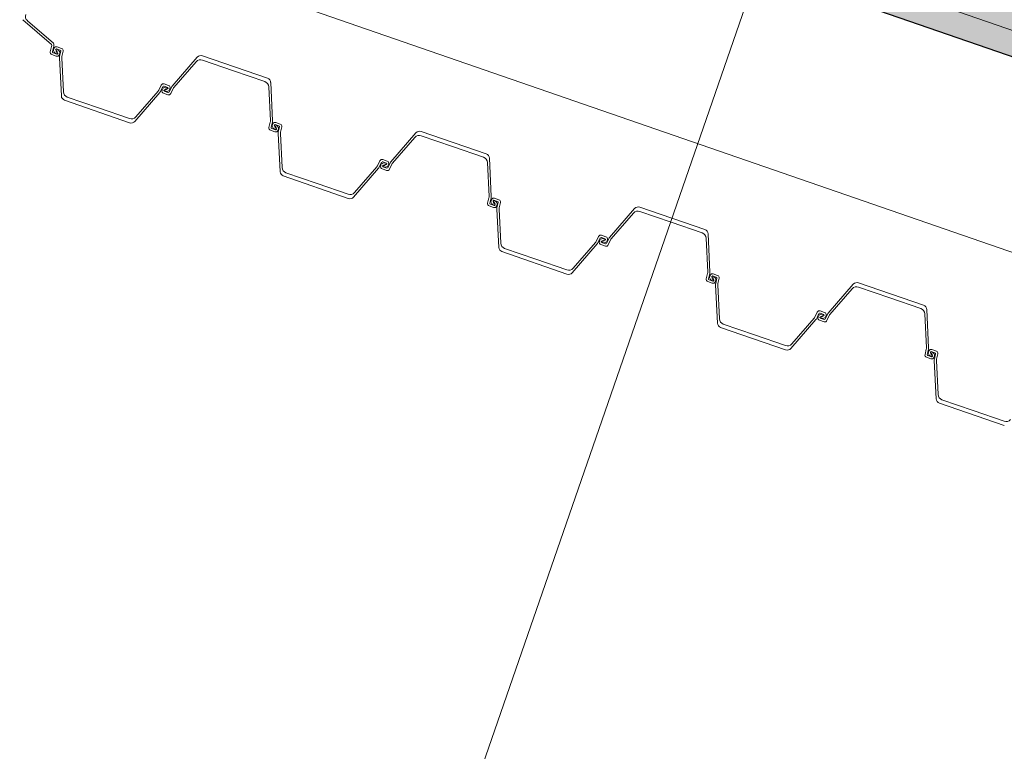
# Model space of a CAD drawing. Header units: metres. Extents: x 7508979 to 7510298, y 5841961 to 5842536.
# Tile 31 of 64: x 7509689.25 to 7509694.36, y 5842465.06 to 5842468.85. Entities that reach past the tile are written whole.
import ezdxf

# ---------------------------------------------------------------- set-up
doc = ezdxf.new("R2010")
doc.units = ezdxf.units.M
doc.linetypes.add('ACAD_ISO10W100', pattern=[18, 12, -3, 0, -3])
doc.linetypes.add('DASHED', pattern=[0.75, 0.5, -0.25])
for name, color, linetype, lineweight in [('013_AKP-Osie-2', 142, 'ACAD_ISO10W100', 18), ('015_AKP-Stal-cienka', 60, 'Continuous', 18), ('08_JK_beton_przerywana', 40, 'DASHED', 9), ('09_JK_stal_przerywana', 90, 'DASHED', 9), ('16_JK_wyposażenie cienka', 200, 'Continuous', 13), ('AKP-Beton-widok', 44, 'Continuous', 30)]:
    doc.layers.add(name, color=color, linetype=linetype, lineweight=lineweight)
doc.layers.add('03_AKP-Kreskowania', color=7, linetype='Continuous', lineweight=9, true_color=0xa6a6a6)

msp = doc.modelspace()

# ---------------------------------------------------------------- hatches: boundary and pattern name
at = {"layer": '03_AKP-Kreskowania', "ltscale": 100, "transparency": 33554687}
h = msp.add_hatch(dxfattribs=at)
h.set_pattern_fill('GRASS', color=256, scale=0.045, angle=160.9032)
h.set_pattern_definition([(250.90316, (7511633.8898, 5841844.2328), (0.49932114, -1.028167), [0.2143125, -1.4021336]), (205.90316, (7511633.8898, 5841844.2328), (0.49932114, -1.028167), [0.2143125, -0.9286875]), (295.90316, (7511633.8898, 5841844.2328), (1.028167, 0.49932114), [0.2143125, -0.9286875])])
edge = h.paths.add_edge_path()
edge.add_spline(control_points=[(7509560.4281, 5842502.0417), (7509560.9762, 5842501.8269), (7509562.2237, 5842501.368), (7509563.4849, 5842500.9741), (7509564.2028, 5842500.7802)], knot_values=[19454.944206, 19454.944206, 19454.944206, 19454.944206, 21223.462374, 23456.740739, 23456.740739, 23456.740739, 23456.740739], degree=3, periodic=0)
edge.add_line((7509564.2028, 5842500.7802), (7509567.9422, 5842511.5796))
edge.add_line((7509567.9422, 5842511.5796), (7509567.9446, 5842511.601))
edge.add_line((7509567.9446, 5842511.601), (7509564.2647, 5842513.1229))
edge.add_line((7509564.2647, 5842513.1229), (7509560.4281, 5842502.0417))
edge = h.paths.add_edge_path()
edge.add_spline(control_points=[(7509557.9601, 5842503.0982), (7509558.5003, 5842502.8474), (7509559.0446, 5842502.6075), (7509559.5926, 5842502.3793)], knot_values=[24358.247031, 24358.247031, 24358.247031, 24358.247031, 26137.75858, 26137.75858, 26137.75858, 26137.75858], degree=3, periodic=0)
edge.add_line((7509559.5926, 5842502.3793), (7509563.4315, 5842513.4675))
edge.add_line((7509563.4315, 5842513.4675), (7509561.7858, 5842514.1481))
edge.add_line((7509561.7858, 5842514.1481), (7509557.9601, 5842503.0982))
edge = h.paths.add_edge_path()
edge.add_line((7509571.9005, 5842523.027), (7509571.9118, 5842523.0452))
edge.add_line((7509571.9118, 5842523.0452), (7509575.6504, 5842533.8449))
edge.add_spline(control_points=[(7509575.6504, 5842533.8449), (7509574.9664, 5842534.1365), (7509573.7316, 5842534.6067), (7509572.4674, 5842535.0174), (7509571.9038, 5842535.1875)], knot_values=[19454.944206, 19454.944206, 19454.944206, 19454.944206, 21688.222571, 23456.740739, 23456.740739, 23456.740739, 23456.740739], degree=3, periodic=0)
edge.add_line((7509571.9038, 5842535.1875), (7509568.0673, 5842524.1062))
edge.add_line((7509568.0673, 5842524.1062), (7509571.9005, 5842523.027))
edge = h.paths.add_edge_path()
edge.add_line((7509565.4852, 5842524.8333), (7509567.1995, 5842524.3506))
edge.add_line((7509567.1995, 5842524.3506), (7509571.0384, 5842535.4387))
edge.add_spline(control_points=[(7509571.0384, 5842535.4387), (7509570.4667, 5842535.5982), (7509569.8905, 5842535.7463), (7509569.3109, 5842535.8831)], knot_values=[24358.247031, 24358.247031, 24358.247031, 24358.247031, 26137.75858, 26137.75858, 26137.75858, 26137.75858], degree=3, periodic=0)
edge.add_line((7509569.3109, 5842535.8831), (7509565.4852, 5842524.8333))
edge = h.paths.add_edge_path()
edge.add_line((7509887.6326, 5842386.6744), (7509887.5854, 5842386.6908))
edge.add_line((7509887.5854, 5842386.6908), (7509891.9401, 5842399.2688))
edge.add_line((7509891.9401, 5842399.2688), (7509891.8637, 5842399.2926))
edge.add_line((7509891.8637, 5842399.2926), (7509887.4791, 5842386.6283))
edge.add_spline(control_points=[(7509887.4791, 5842386.6283), (7509887.9536, 5842386.3755), (7509890.7836, 5842384.9527), (7509893.6314, 5842383.8847), (7509896.0866, 5842383.23), (7509896.1132, 5842383.223)], knot_values=[21013.433794, 21013.433794, 21013.433794, 21013.433794, 22562.78043, 30165.17056, 30248.311095, 30248.311095, 30248.311095, 30248.311095], degree=3, periodic=0)
edge.add_line((7509896.1132, 5842383.223), (7509900.7195, 5842396.5278))
edge.add_line((7509900.7195, 5842396.5278), (7509891.9879, 5842399.2539))
edge.add_line((7509891.9879, 5842399.2539), (7509887.6326, 5842386.6744))
edge = h.paths.add_edge_path()
edge.add_line((7509903.4828, 5842409.6798), (7509906.9863, 5842419.7991))
edge.add_spline(control_points=[(7509906.9863, 5842419.7991), (7509906.3199, 5842420.0756), (7509903.6823, 5842421.1154), (7509900.9332, 5842421.9377), (7509898.8371, 5842422.185)], knot_values=[9690.860076, 9690.860076, 9690.860076, 9690.860076, 11850.095835, 18161.631326, 18161.631326, 18161.631326, 18161.631326], degree=3, periodic=0)
edge.add_line((7509898.8371, 5842422.185), (7509895.5102, 5842412.5758))
edge.add_line((7509895.5102, 5842412.5758), (7509895.509, 5842412.5713))
edge.add_line((7509895.509, 5842412.5713), (7509903.4828, 5842409.6798))
at = {"layer": '03_AKP-Kreskowania', "ltscale": 100, "transparency": 33554572}
h = msp.add_hatch(color=256, dxfattribs=at)
h.dxf.hatch_style = 1
h.paths.add_polyline_path([(7509693.2867, 5842469.0472), (7509730.6791, 5842456.1012), (7509731.1862, 5842457.5659), (7509693.7938, 5842470.5119)])

# ---------------------------------------------------------------- linework, layer by layer
at = {"layer": '013_AKP-Osie-2', "ltscale": 70}
msp.add_line((7509698.6918, 5842485.3159), (7509691.1523, 5842463.5394), dxfattribs=at)
at = {"layer": '015_AKP-Stal-cienka'}
for p, q in [((7509689.4191, 5842468.7253), (7509689.2704, 5842468.8546)), ((7509689.4281, 5842468.7325), (7509689.2937, 5842468.8494)), ((7509689.4187, 5842468.7156), (7509689.412, 5842468.6878)), ((7509689.443, 5842468.6656), (7509689.4198, 5842468.6737)), ((7509689.4301, 5842468.7156), (7509689.4237, 5842468.6887)), ((7509689.4462, 5842468.6762), (7509689.4269, 5842468.6828)), ((7509689.4295, 5842468.6983), (7509689.4323, 5842468.7064)), ((7509689.4401, 5842468.6998), (7509689.4406, 5842468.7014)), ((7509689.4493, 5842468.6811), (7509689.4403, 5842468.6974)), ((7509689.4406, 5842468.6913), (7509689.45, 5842468.6881)), ((7509689.45, 5842468.6881), (7509689.4406, 5842468.6913)), ((7509689.4406, 5842468.6913), (7509689.45, 5842468.6881)), ((7509689.45, 5842468.6881), (7509689.4406, 5842468.6913)), ((7509689.4413, 5842468.6982), (7509689.4503, 5842468.682)), ((7509689.4417, 5842468.6798), (7509689.4467, 5842468.6781)), ((7509689.4437, 5842468.685), (7509689.4469, 5842468.6944)), ((7509689.4469, 5842468.6944), (7509689.4437, 5842468.685)), ((7509689.4437, 5842468.685), (7509689.4469, 5842468.6944)), ((7509689.4469, 5842468.6944), (7509689.4437, 5842468.685)), ((7509689.4489, 5842468.6996), (7509689.4439, 5842468.7013)), ((7509689.4444, 5842468.7032), (7509689.4637, 5842468.6965)), ((7509689.4476, 5842468.7138), (7509689.4708, 5842468.7057)), ((7509689.4505, 5842468.6796), (7509689.45, 5842468.678)), ((7509689.4611, 5842468.681), (7509689.4583, 5842468.673)), ((7509689.4605, 5842468.6638), (7509689.4669, 5842468.6907)), ((7509689.4719, 5842468.6637), (7509689.4786, 5842468.6916)), ((7509690.2013, 5842468.6671), (7509690.5381, 5842468.5505)), ((7509689.4599, 5842468.6568), (7509689.4696, 5842468.4587)), ((7509689.4713, 5842468.6567), (7509689.48, 5842468.4801)), ((7509690.0441, 5842468.5102), (7509690.1743, 5842468.6599)), ((7509690.0531, 5842468.5032), (7509690.1691, 5842468.6367)), ((7509690.2016, 5842468.6453), (7509690.363, 5842468.5894)), ((7509690.5244, 5842468.5335), (7509690.363, 5842468.5894)), ((7509689.9753, 5842468.4895), (7509689.9873, 5842468.5155)), ((7509690.0254, 5842468.5137), (7509690.0022, 5842468.5218)), ((7509690.5647, 5842468.33), (7509690.5549, 5842468.5281)), ((7509689.9805, 5842468.4766), (7509689.8503, 5842468.3269)), ((7509689.9715, 5842468.4835), (7509689.8554, 5842468.3501)), ((7509689.9843, 5842468.4825), (7509689.9959, 5842468.5075)), ((7509689.9945, 5842468.4964), (7509689.9917, 5842468.4883)), ((7509689.9992, 5842468.4731), (7509690.0224, 5842468.465)), ((7509690.0019, 5842468.4887), (7509690.0014, 5842468.4871)), ((7509690.0213, 5842468.5035), (7509690.0021, 5842468.5102)), ((7509690.0032, 5842468.4833), (7509690.0225, 5842468.4766)), ((7509690.0207, 5842468.4977), (7509690.0036, 5842468.4904)), ((7509690.0039, 5842468.4891), (7509690.021, 5842468.4963)), ((7509690.009, 5842468.4834), (7509690.004, 5842468.4851)), ((7509690.0076, 5842468.495), (7509690.017, 5842468.4918)), ((7509690.017, 5842468.4918), (7509690.0076, 5842468.495)), ((7509690.0076, 5842468.495), (7509690.017, 5842468.4918)), ((7509690.017, 5842468.4918), (7509690.0076, 5842468.495)), ((7509690.0139, 5842468.4981), (7509690.0106, 5842468.4887)), ((7509690.0106, 5842468.4887), (7509690.0139, 5842468.4981)), ((7509690.0139, 5842468.4981), (7509690.0106, 5842468.4887)), ((7509690.0106, 5842468.4887), (7509690.0139, 5842468.4981)), ((7509690.0156, 5842468.5034), (7509690.0206, 5842468.5016)), ((7509690.0227, 5842468.4981), (7509690.0232, 5842468.4997)), ((7509690.0402, 5842468.5043), (7509690.0287, 5842468.4793)), ((7509690.03, 5842468.4904), (7509690.0328, 5842468.4984)), ((7509690.0493, 5842468.4973), (7509690.0372, 5842468.4713)), ((7509690.5533, 5842468.3301), (7509690.5446, 5842468.5067)), ((7509689.4864, 5842468.4363), (7509689.8233, 5842468.3197)), ((7509689.5001, 5842468.4532), (7509689.6616, 5842468.3973)), ((7509689.823, 5842468.3415), (7509689.6616, 5842468.3973)), ((7509690.5526, 5842468.323), (7509690.546, 5842468.2952)), ((7509690.564, 5842468.323), (7509690.5576, 5842468.2961)), ((7509690.5635, 5842468.3057), (7509690.5663, 5842468.3138)), ((7509690.5784, 5842468.3106), (7509690.5977, 5842468.3039)), ((7509690.5815, 5842468.3212), (7509690.6048, 5842468.3131)), ((7509690.577, 5842468.273), (7509690.5538, 5842468.2811)), ((7509690.5801, 5842468.2836), (7509690.5609, 5842468.2902)), ((7509690.574, 5842468.3072), (7509690.5746, 5842468.3088)), ((7509690.5832, 5842468.2885), (7509690.5743, 5842468.3048)), ((7509690.5745, 5842468.2987), (7509690.584, 5842468.2955)), ((7509690.584, 5842468.2955), (7509690.5745, 5842468.2987)), ((7509690.5745, 5842468.2987), (7509690.584, 5842468.2955)), ((7509690.584, 5842468.2955), (7509690.5745, 5842468.2987)), ((7509690.5745, 5842468.2987), (7509690.584, 5842468.2955)), ((7509690.584, 5842468.2955), (7509690.5745, 5842468.2987)), ((7509690.5745, 5842468.2987), (7509690.584, 5842468.2955)), ((7509690.584, 5842468.2955), (7509690.5745, 5842468.2987)), ((7509690.5753, 5842468.3056), (7509690.5843, 5842468.2894)), ((7509690.5757, 5842468.2872), (7509690.5807, 5842468.2855)), ((7509690.5809, 5842468.3018), (7509690.5776, 5842468.2924)), ((7509690.5776, 5842468.2924), (7509690.5809, 5842468.3018)), ((7509690.5809, 5842468.3018), (7509690.5776, 5842468.2924)), ((7509690.5776, 5842468.2924), (7509690.5809, 5842468.3018)), ((7509690.5809, 5842468.3018), (7509690.5776, 5842468.2924)), ((7509690.5828, 5842468.307), (7509690.5779, 5842468.3087)), ((7509690.5845, 5842468.287), (7509690.584, 5842468.2854)), ((7509690.5951, 5842468.2884), (7509690.5923, 5842468.2804)), ((7509690.5938, 5842468.2642), (7509690.6036, 5842468.0661)), ((7509690.5945, 5842468.2712), (7509690.6009, 5842468.2981)), ((7509690.6052, 5842468.2641), (7509690.6139, 5842468.0875)), ((7509690.6059, 5842468.2711), (7509690.6125, 5842468.299)), ((7509691.178, 5842468.1176), (7509691.3082, 5842468.2673)), ((7509691.3353, 5842468.2745), (7509691.6721, 5842468.1579)), ((7509691.187, 5842468.1106), (7509691.3031, 5842468.2441)), ((7509691.3355, 5842468.2527), (7509691.497, 5842468.1968)), ((7509691.6584, 5842468.1409), (7509691.497, 5842468.1968)), ((7509691.1093, 5842468.0969), (7509691.1213, 5842468.1229)), ((7509691.1183, 5842468.0899), (7509691.1299, 5842468.1149)), ((7509691.1553, 5842468.1109), (7509691.136, 5842468.1176)), ((7509691.1594, 5842468.1211), (7509691.1361, 5842468.1292)), ((7509691.1546, 5842468.1051), (7509691.1375, 5842468.0978)), ((7509691.1479, 5842468.1055), (7509691.1446, 5842468.0961)), ((7509691.1446, 5842468.0961), (7509691.1479, 5842468.1055)), ((7509691.1479, 5842468.1055), (7509691.1446, 5842468.0961)), ((7509691.1446, 5842468.0961), (7509691.1479, 5842468.1055)), ((7509691.1495, 5842468.1108), (7509691.1545, 5842468.109)), ((7509691.1566, 5842468.1055), (7509691.1571, 5842468.1071)), ((7509691.1742, 5842468.1117), (7509691.1626, 5842468.0867)), ((7509691.164, 5842468.0978), (7509691.1668, 5842468.1059)), ((7509691.6872, 5842467.9375), (7509691.6785, 5842468.1141)), ((7509691.6986, 5842467.9374), (7509691.6889, 5842468.1355)), ((7509690.6341, 5842468.0606), (7509690.7955, 5842468.0047)), ((7509691.1144, 5842468.084), (7509690.9843, 5842467.9343)), ((7509691.1054, 5842468.0909), (7509690.9894, 5842467.9575)), ((7509691.1285, 5842468.1038), (7509691.1257, 5842468.0957)), ((7509691.1331, 5842468.0805), (7509691.1564, 5842468.0724)), ((7509691.1359, 5842468.0961), (7509691.1353, 5842468.0945)), ((7509691.1372, 5842468.0907), (7509691.1565, 5842468.084)), ((7509691.1378, 5842468.0965), (7509691.1549, 5842468.1037)), ((7509691.143, 5842468.0908), (7509691.138, 5842468.0925)), ((7509691.1415, 5842468.1024), (7509691.151, 5842468.0992)), ((7509691.151, 5842468.0992), (7509691.1415, 5842468.1024)), ((7509691.1415, 5842468.1024), (7509691.151, 5842468.0992)), ((7509691.151, 5842468.0992), (7509691.1415, 5842468.1024)), ((7509691.1832, 5842468.1047), (7509691.1712, 5842468.0787)), ((7509690.6204, 5842468.0437), (7509690.9572, 5842467.9271)), ((7509690.957, 5842467.9489), (7509690.7955, 5842468.0047)), ((7509691.6866, 5842467.9304), (7509691.68, 5842467.9026)), ((7509691.698, 5842467.9304), (7509691.6916, 5842467.9035)), ((7509691.6974, 5842467.9131), (7509691.7002, 5842467.9212)), ((7509691.708, 5842467.9146), (7509691.7085, 5842467.9162)), ((7509691.7172, 5842467.8959), (7509691.7082, 5842467.9122)), ((7509691.7085, 5842467.9061), (7509691.7179, 5842467.9029)), ((7509691.7179, 5842467.9029), (7509691.7085, 5842467.9061)), ((7509691.7085, 5842467.9061), (7509691.7179, 5842467.9029)), ((7509691.7179, 5842467.9029), (7509691.7085, 5842467.9061)), ((7509691.7093, 5842467.913), (7509691.7182, 5842467.8968)), ((7509691.7116, 5842467.8998), (7509691.7149, 5842467.9092)), ((7509691.7149, 5842467.9092), (7509691.7116, 5842467.8998)), ((7509691.7116, 5842467.8998), (7509691.7149, 5842467.9092)), ((7509691.7149, 5842467.9092), (7509691.7116, 5842467.8998)), ((7509691.7168, 5842467.9144), (7509691.7118, 5842467.9161)), ((7509691.7124, 5842467.918), (7509691.7316, 5842467.9114)), ((7509691.7155, 5842467.9286), (7509691.7387, 5842467.9205)), ((7509691.7285, 5842467.8786), (7509691.7348, 5842467.9055)), ((7509691.7398, 5842467.8785), (7509691.7465, 5842467.9064)), ((7509691.711, 5842467.8804), (7509691.6877, 5842467.8885)), ((7509691.7141, 5842467.891), (7509691.6948, 5842467.8976)), ((7509691.7096, 5842467.8946), (7509691.7146, 5842467.8929)), ((7509691.7184, 5842467.8944), (7509691.7179, 5842467.8928)), ((7509691.729, 5842467.8958), (7509691.7262, 5842467.8878)), ((7509691.7278, 5842467.8716), (7509691.7376, 5842467.6735)), ((7509691.7392, 5842467.8715), (7509691.7479, 5842467.6949)), ((7509692.312, 5842467.725), (7509692.4422, 5842467.8747)), ((7509692.321, 5842467.718), (7509692.437, 5842467.8515)), ((7509692.4692, 5842467.8819), (7509692.806, 5842467.7653)), ((7509692.4695, 5842467.8601), (7509692.6309, 5842467.8042)), ((7509692.7924, 5842467.7483), (7509692.6309, 5842467.8042)), ((7509692.2394, 5842467.6983), (7509692.1234, 5842467.5649)), ((7509692.2432, 5842467.7043), (7509692.2553, 5842467.7303)), ((7509692.2522, 5842467.6973), (7509692.2638, 5842467.7223)), ((7509692.2624, 5842467.7112), (7509692.2597, 5842467.7031)), ((7509692.2698, 5842467.7035), (7509692.2693, 5842467.7019)), ((7509692.2893, 5842467.7183), (7509692.27, 5842467.725)), ((7509692.2933, 5842467.7285), (7509692.2701, 5842467.7366)), ((7509692.2712, 5842467.6981), (7509692.2904, 5842467.6914)), ((7509692.2886, 5842467.7125), (7509692.2715, 5842467.7052)), ((7509692.2718, 5842467.7039), (7509692.2889, 5842467.7111)), ((7509692.2769, 5842467.6982), (7509692.2719, 5842467.6999)), ((7509692.2755, 5842467.7098), (7509692.2849, 5842467.7066)), ((7509692.2849, 5842467.7066), (7509692.2755, 5842467.7098)), ((7509692.2755, 5842467.7098), (7509692.2849, 5842467.7066)), ((7509692.2849, 5842467.7066), (7509692.2755, 5842467.7098)), ((7509692.2755, 5842467.7098), (7509692.2849, 5842467.7066)), ((7509692.2849, 5842467.7066), (7509692.2755, 5842467.7098)), ((7509692.2755, 5842467.7098), (7509692.2849, 5842467.7066)), ((7509692.2849, 5842467.7066), (7509692.2755, 5842467.7098)), ((7509692.2786, 5842467.7035), (7509692.2818, 5842467.7129)), ((7509692.2818, 5842467.7129), (7509692.2786, 5842467.7035)), ((7509692.2786, 5842467.7035), (7509692.2818, 5842467.7129)), ((7509692.2818, 5842467.7129), (7509692.2786, 5842467.7035)), ((7509692.2786, 5842467.7035), (7509692.2818, 5842467.7129)), ((7509692.2835, 5842467.7182), (7509692.2885, 5842467.7164)), ((7509692.2906, 5842467.7129), (7509692.2911, 5842467.7145)), ((7509692.3082, 5842467.7191), (7509692.2966, 5842467.6941)), ((7509692.298, 5842467.7052), (7509692.3007, 5842467.7133)), ((7509692.3172, 5842467.7121), (7509692.3052, 5842467.6861)), ((7509692.8212, 5842467.5449), (7509692.8125, 5842467.7215)), ((7509692.8326, 5842467.5448), (7509692.8228, 5842467.7429)), ((7509691.7544, 5842467.6511), (7509692.0912, 5842467.5345)), ((7509691.7681, 5842467.668), (7509691.9295, 5842467.6122)), ((7509692.2484, 5842467.6914), (7509692.1182, 5842467.5417)), ((7509692.2671, 5842467.6879), (7509692.2903, 5842467.6798)), ((7509692.0909, 5842467.5563), (7509691.9295, 5842467.6122)), ((7509692.8206, 5842467.5378), (7509692.8139, 5842467.51)), ((7509692.8449, 5842467.4878), (7509692.8217, 5842467.4959)), ((7509692.8319, 5842467.5378), (7509692.8256, 5842467.5109)), ((7509692.8481, 5842467.4984), (7509692.8288, 5842467.505)), ((7509692.8314, 5842467.5205), (7509692.8342, 5842467.5286)), ((7509692.842, 5842467.522), (7509692.8425, 5842467.5236)), ((7509692.8511, 5842467.5033), (7509692.8422, 5842467.5196)), ((7509692.8425, 5842467.5135), (7509692.8519, 5842467.5103)), ((7509692.8519, 5842467.5103), (7509692.8425, 5842467.5135)), ((7509692.8425, 5842467.5135), (7509692.8519, 5842467.5103)), ((7509692.8519, 5842467.5103), (7509692.8425, 5842467.5135)), ((7509692.8432, 5842467.5204), (7509692.8522, 5842467.5042)), ((7509692.8436, 5842467.502), (7509692.8486, 5842467.5003)), ((7509692.8455, 5842467.5072), (7509692.8488, 5842467.5166)), ((7509692.8488, 5842467.5166), (7509692.8455, 5842467.5072)), ((7509692.8455, 5842467.5072), (7509692.8488, 5842467.5166)), ((7509692.8488, 5842467.5166), (7509692.8455, 5842467.5072)), ((7509692.8508, 5842467.5218), (7509692.8458, 5842467.5235)), ((7509692.8463, 5842467.5254), (7509692.8656, 5842467.5188)), ((7509692.8494, 5842467.536), (7509692.8727, 5842467.5279)), ((7509692.8524, 5842467.5018), (7509692.8519, 5842467.5002)), ((7509692.863, 5842467.5032), (7509692.8602, 5842467.4952)), ((7509692.8624, 5842467.486), (7509692.8688, 5842467.5129)), ((7509692.8738, 5842467.4859), (7509692.8804, 5842467.5138)), ((7509692.8618, 5842467.479), (7509692.8715, 5842467.2809)), ((7509692.8732, 5842467.4789), (7509692.8819, 5842467.3023)), ((7509693.446, 5842467.3324), (7509693.5761, 5842467.4821)), ((7509693.455, 5842467.3254), (7509693.571, 5842467.4589)), ((7509693.6032, 5842467.4893), (7509693.94, 5842467.3727)), ((7509693.6035, 5842467.4675), (7509693.7649, 5842467.4116)), ((7509693.9263, 5842467.3557), (7509693.7649, 5842467.4116)), ((7509693.4273, 5842467.3359), (7509693.404, 5842467.344)), ((7509693.9666, 5842467.1522), (7509693.9568, 5842467.3503)), ((7509693.3824, 5842467.2988), (7509693.2522, 5842467.1491)), ((7509693.3734, 5842467.3057), (7509693.2573, 5842467.1723)), ((7509693.3772, 5842467.3117), (7509693.3892, 5842467.3377)), ((7509693.3862, 5842467.3047), (7509693.3978, 5842467.3297)), ((7509693.3964, 5842467.3186), (7509693.3936, 5842467.3105)), ((7509693.401, 5842467.2953), (7509693.4243, 5842467.2872)), ((7509693.4038, 5842467.3109), (7509693.4033, 5842467.3093)), ((7509693.4232, 5842467.3257), (7509693.4039, 5842467.3324)), ((7509693.4051, 5842467.3055), (7509693.4244, 5842467.2988)), ((7509693.4226, 5842467.3199), (7509693.4055, 5842467.3126)), ((7509693.4058, 5842467.3113), (7509693.4229, 5842467.3185)), ((7509693.4109, 5842467.3056), (7509693.4059, 5842467.3073)), ((7509693.4094, 5842467.3172), (7509693.4189, 5842467.314)), ((7509693.4189, 5842467.314), (7509693.4094, 5842467.3172)), ((7509693.4094, 5842467.3172), (7509693.4189, 5842467.314)), ((7509693.4189, 5842467.314), (7509693.4094, 5842467.3172)), ((7509693.4158, 5842467.3203), (7509693.4125, 5842467.3109)), ((7509693.4125, 5842467.3109), (7509693.4158, 5842467.3203)), ((7509693.4158, 5842467.3203), (7509693.4125, 5842467.3109)), ((7509693.4125, 5842467.3109), (7509693.4158, 5842467.3203)), ((7509693.4175, 5842467.3256), (7509693.4224, 5842467.3238)), ((7509693.4245, 5842467.3203), (7509693.4251, 5842467.3219)), ((7509693.4421, 5842467.3265), (7509693.4306, 5842467.3015)), ((7509693.4319, 5842467.3126), (7509693.4347, 5842467.3207)), ((7509693.4511, 5842467.3195), (7509693.4391, 5842467.2935)), ((7509693.9552, 5842467.1523), (7509693.9465, 5842467.3289)), ((7509692.8883, 5842467.2585), (7509693.2251, 5842467.1419)), ((7509692.902, 5842467.2754), (7509693.0634, 5842467.2196)), ((7509693.2249, 5842467.1637), (7509693.0634, 5842467.2196)), ((7509693.9545, 5842467.1452), (7509693.9479, 5842467.1174)), ((7509693.9659, 5842467.1452), (7509693.9595, 5842467.1183)), ((7509693.9654, 5842467.1279), (7509693.9681, 5842467.136)), ((7509693.9834, 5842467.1434), (7509694.0067, 5842467.1353)), ((7509693.9789, 5842467.0952), (7509693.9556, 5842467.1033)), ((7509693.982, 5842467.1058), (7509693.9627, 5842467.1124)), ((7509693.9759, 5842467.1294), (7509693.9765, 5842467.131)), ((7509693.9851, 5842467.1107), (7509693.9761, 5842467.127)), ((7509693.9764, 5842467.1209), (7509693.9859, 5842467.1177)), ((7509693.9859, 5842467.1177), (7509693.9764, 5842467.1209)), ((7509693.9764, 5842467.1209), (7509693.9859, 5842467.1177)), ((7509693.9859, 5842467.1177), (7509693.9764, 5842467.1209)), ((7509693.9764, 5842467.1209), (7509693.9859, 5842467.1177)), ((7509693.9859, 5842467.1177), (7509693.9764, 5842467.1209)), ((7509693.9764, 5842467.1209), (7509693.9859, 5842467.1177)), ((7509693.9859, 5842467.1177), (7509693.9764, 5842467.1209)), ((7509693.9772, 5842467.1278), (7509693.9862, 5842467.1116)), ((7509693.9776, 5842467.1094), (7509693.9825, 5842467.1077)), ((7509693.9828, 5842467.124), (7509693.9795, 5842467.1146)), ((7509693.9795, 5842467.1146), (7509693.9828, 5842467.124)), ((7509693.9828, 5842467.124), (7509693.9795, 5842467.1146)), ((7509693.9795, 5842467.1146), (7509693.9828, 5842467.124)), ((7509693.9828, 5842467.124), (7509693.9795, 5842467.1146)), ((7509693.9847, 5842467.1292), (7509693.9797, 5842467.1309)), ((7509693.9803, 5842467.1328), (7509693.9995, 5842467.1262)), ((7509693.9864, 5842467.1092), (7509693.9858, 5842467.1076)), ((7509693.9969, 5842467.1107), (7509693.9942, 5842467.1026)), ((7509693.9957, 5842467.0864), (7509694.0055, 5842466.8883)), ((7509693.9964, 5842467.0934), (7509694.0028, 5842467.1203)), ((7509694.0071, 5842467.0863), (7509694.0158, 5842466.9097)), ((7509694.0078, 5842467.0933), (7509694.0144, 5842467.1212)), ((7509694.036, 5842466.8828), (7509694.1974, 5842466.827)), ((7509694.0223, 5842466.8659), (7509694.3591, 5842466.7493)), ((7509694.3588, 5842466.7711), (7509694.1974, 5842466.827))]:
    msp.add_line(p, q, dxfattribs=at)
for centre, radius, start, end in [((7509689.3134, 5842468.8721), 0.03, 160.9032, 228.9858), ((7509689.3944, 5842468.7214), 0.025, 346.6142, 8.931), ((7509689.4057, 5842468.7213), 0.025, 346.6142, 26.4597), ((7509689.4237, 5842468.685), 0.012, 166.6142, 250.9032), ((7509689.4285, 5842468.6876), 0.005, 166.6142, 250.9032), ((7509689.439, 5842468.6951), 0.01, 160.9032, 201.4415), ((7509689.4483, 5842468.6987), 0.02, 201.4415, 250.9032), ((7509689.4436, 5842468.7024), 0.012, 70.9032, 160.9032), ((7509689.4429, 5842468.6988), 0.003, 160.9032, 208.9032), ((7509689.4434, 5842468.7004), 0.003, 70.9032, 160.9032), ((7509689.4432, 5842468.6993), 0.00213, 70.9032, 208.9032), ((7509689.447, 5842468.6769), 0.012, 250.9032, 340.9032), ((7509689.4472, 5842468.679), 0.003, 250.9032, 340.9032), ((7509689.4474, 5842468.6801), 0.00213, 250.9032, 28.9032), ((7509689.4423, 5842468.6807), 0.02, 21.4415, 70.9032), ((7509689.4477, 5842468.6805), 0.003, 340.9032, 28.9032), ((7509689.4516, 5842468.6843), 0.01, 340.9032, 21.4415), ((7509689.4621, 5842468.6918), 0.005, 346.6142, 70.9032), ((7509689.4669, 5842468.6944), 0.012, 346.6142, 70.9032), ((7509690.1931, 5842468.6435), 0.025, 70.9032, 138.9858), ((7509689.4849, 5842468.658), 0.025, 166.6142, 182.8205), ((7509689.4962, 5842468.658), 0.025, 166.6142, 182.8205), ((7509690.1918, 5842468.617), 0.03, 70.9032, 138.9858), ((7509689.9982, 5842468.5104), 0.012, 70.9032, 155.1922), ((7509690.0215, 5842468.5024), 0.012, 340.9032, 70.9032), ((7509690.5146, 5842468.5052), 0.03, 2.8205, 70.9032), ((7509690.5299, 5842468.5269), 0.025, 2.8205, 70.9032), ((7509689.5099, 5842468.4816), 0.03, 182.8205, 250.9032), ((7509689.9526, 5842468.5), 0.025, 318.9858, 335.1922), ((7509689.9616, 5842468.493), 0.025, 318.9858, 335.1922), ((7509690.0031, 5842468.4844), 0.012, 160.9032, 250.9032), ((7509690.004, 5842468.4931), 0.01, 120.3649, 160.9032), ((7509690.0004, 5842468.5054), 0.005, 70.9032, 155.1922), ((7509690.009, 5842468.4845), 0.02, 70.9032, 120.3649), ((7509690.0042, 5842468.4861), 0.003, 160.9032, 250.9032), ((7509690.0047, 5842468.4877), 0.003, 112.9032, 160.9032), ((7509690.0047, 5842468.4872), 0.00213, 112.9032, 250.9032), ((7509690.0155, 5842468.5023), 0.02, 250.9032, 300.3649), ((7509690.0199, 5842468.4996), 0.00213, 292.9032, 70.9032), ((7509690.0198, 5842468.4991), 0.003, 292.9032, 340.9032), ((7509690.0204, 5842468.5006), 0.003, 340.9032, 70.9032), ((7509690.0263, 5842468.4764), 0.012, 250.9032, 335.1922), ((7509690.0241, 5842468.4813), 0.005, 250.9032, 335.1922), ((7509690.0206, 5842468.4937), 0.01, 300.3649, 340.9032), ((7509690.0629, 5842468.4938), 0.025, 138.9858, 155.1922), ((7509690.0719, 5842468.4868), 0.025, 138.9858, 155.1922), ((7509689.4946, 5842468.4599), 0.025, 182.8205, 250.9032), ((7509689.8328, 5842468.3698), 0.03, 250.9032, 318.9858), ((7509689.8314, 5842468.3433), 0.025, 250.9032, 318.9858), ((7509690.5283, 5842468.3288), 0.025, 346.6142, 2.8205), ((7509690.5397, 5842468.3287), 0.025, 346.6142, 2.8205), ((7509690.5776, 5842468.3098), 0.012, 70.9032, 160.9032), ((7509690.5774, 5842468.3078), 0.003, 70.9032, 160.9032), ((7509690.6008, 5842468.3018), 0.012, 346.6142, 70.9032), ((7509690.5577, 5842468.2924), 0.012, 166.6142, 250.9032), ((7509690.5625, 5842468.295), 0.005, 166.6142, 250.9032), ((7509690.5729, 5842468.3025), 0.01, 160.9032, 201.4415), ((7509690.5822, 5842468.3061), 0.02, 201.4415, 250.9032), ((7509690.5769, 5842468.3062), 0.003, 160.9032, 208.9032), ((7509690.5772, 5842468.3067), 0.00213, 70.9032, 208.9032), ((7509690.5809, 5842468.2843), 0.012, 250.9032, 340.9032), ((7509690.5811, 5842468.2864), 0.003, 250.9032, 340.9032), ((7509690.5814, 5842468.2875), 0.00213, 250.9032, 28.9032), ((7509690.5763, 5842468.2881), 0.02, 21.4415, 70.9032), ((7509690.5816, 5842468.2879), 0.003, 340.9032, 28.9032), ((7509690.6188, 5842468.2654), 0.025, 166.6142, 182.8205), ((7509690.5856, 5842468.2917), 0.01, 340.9032, 21.4415), ((7509690.596, 5842468.2992), 0.005, 346.6142, 70.9032), ((7509690.6302, 5842468.2654), 0.025, 166.6142, 182.8205), ((7509691.3271, 5842468.2509), 0.025, 70.9032, 138.9858), ((7509691.3257, 5842468.2244), 0.03, 70.9032, 138.9858), ((7509691.6639, 5842468.1343), 0.025, 2.8205, 70.9032), ((7509691.1322, 5842468.1178), 0.012, 70.9032, 155.1922), ((7509691.1379, 5842468.1005), 0.01, 120.3649, 160.9032), ((7509691.1344, 5842468.1128), 0.005, 70.9032, 155.1922), ((7509691.143, 5842468.0919), 0.02, 70.9032, 120.3649), ((7509691.1538, 5842468.107), 0.00213, 292.9032, 70.9032), ((7509691.1538, 5842468.1065), 0.003, 292.9032, 340.9032), ((7509691.1543, 5842468.108), 0.003, 340.9032, 70.9032), ((7509691.1554, 5842468.1098), 0.012, 340.9032, 70.9032), ((7509691.1969, 5842468.1012), 0.025, 138.9858, 155.1922), ((7509691.2059, 5842468.0942), 0.025, 138.9858, 155.1922), ((7509691.6486, 5842468.1126), 0.03, 2.8205, 70.9032), ((7509690.6286, 5842468.0673), 0.025, 182.8205, 250.9032), ((7509690.6439, 5842468.089), 0.03, 182.8205, 250.9032), ((7509691.0866, 5842468.1074), 0.025, 318.9858, 335.1922), ((7509691.0956, 5842468.1004), 0.025, 318.9858, 335.1922), ((7509691.137, 5842468.0918), 0.012, 160.9032, 250.9032), ((7509691.1382, 5842468.0935), 0.003, 160.9032, 250.9032), ((7509691.1387, 5842468.0951), 0.003, 112.9032, 160.9032), ((7509691.1387, 5842468.0946), 0.00213, 112.9032, 250.9032), ((7509691.1495, 5842468.1097), 0.02, 250.9032, 300.3649), ((7509691.1603, 5842468.0838), 0.012, 250.9032, 335.1922), ((7509691.1581, 5842468.0888), 0.005, 250.9032, 335.1922), ((7509691.1545, 5842468.1011), 0.01, 300.3649, 340.9032), ((7509690.9668, 5842467.9772), 0.03, 250.9032, 318.9858), ((7509690.9654, 5842467.9507), 0.025, 250.9032, 318.9858), ((7509691.6916, 5842467.8998), 0.012, 166.6142, 250.9032), ((7509691.6623, 5842467.9362), 0.025, 346.6142, 2.8205), ((7509691.6965, 5842467.9024), 0.005, 166.6142, 250.9032), ((7509691.7069, 5842467.9099), 0.01, 160.9032, 201.4415), ((7509691.7162, 5842467.9135), 0.02, 201.4415, 250.9032), ((7509691.6737, 5842467.9361), 0.025, 346.6142, 2.8205), ((7509691.7116, 5842467.9172), 0.012, 70.9032, 160.9032), ((7509691.7108, 5842467.9136), 0.003, 160.9032, 208.9032), ((7509691.7114, 5842467.9152), 0.003, 70.9032, 160.9032), ((7509691.7111, 5842467.9141), 0.00213, 70.9032, 208.9032), ((7509691.7103, 5842467.8955), 0.02, 21.4415, 70.9032), ((7509691.7196, 5842467.8991), 0.01, 340.9032, 21.4415), ((7509691.73, 5842467.9066), 0.005, 346.6142, 70.9032), ((7509691.7348, 5842467.9092), 0.012, 346.6142, 70.9032), ((7509691.7149, 5842467.8917), 0.012, 250.9032, 340.9032), ((7509691.7151, 5842467.8938), 0.003, 250.9032, 340.9032), ((7509691.7153, 5842467.8949), 0.00213, 250.9032, 28.9032), ((7509691.7156, 5842467.8953), 0.003, 340.9032, 28.9032), ((7509691.7528, 5842467.8728), 0.025, 166.6142, 182.8205), ((7509691.7642, 5842467.8728), 0.025, 166.6142, 182.8205), ((7509692.4597, 5842467.8318), 0.03, 70.9032, 138.9858), ((7509692.461, 5842467.8583), 0.025, 70.9032, 138.9858), ((7509692.7825, 5842467.72), 0.03, 2.8205, 70.9032), ((7509692.7979, 5842467.7417), 0.025, 2.8205, 70.9032), ((7509692.2205, 5842467.7148), 0.025, 318.9858, 335.1922), ((7509692.2295, 5842467.7078), 0.025, 318.9858, 335.1922), ((7509692.2661, 5842467.7252), 0.012, 70.9032, 155.1922), ((7509692.271, 5842467.6992), 0.012, 160.9032, 250.9032), ((7509692.2719, 5842467.7079), 0.01, 120.3649, 160.9032), ((7509692.2684, 5842467.7202), 0.005, 70.9032, 155.1922), ((7509692.277, 5842467.6993), 0.02, 70.9032, 120.3649), ((7509692.2721, 5842467.7009), 0.003, 160.9032, 250.9032), ((7509692.2727, 5842467.7025), 0.003, 112.9032, 160.9032), ((7509692.2726, 5842467.702), 0.00213, 112.9032, 250.9032), ((7509692.2835, 5842467.7171), 0.02, 250.9032, 300.3649), ((7509692.2878, 5842467.7144), 0.00213, 292.9032, 70.9032), ((7509692.2877, 5842467.7139), 0.003, 292.9032, 340.9032), ((7509692.2883, 5842467.7155), 0.003, 340.9032, 70.9032), ((7509692.2894, 5842467.7172), 0.012, 340.9032, 70.9032), ((7509692.2885, 5842467.7085), 0.01, 300.3649, 340.9032), ((7509692.3309, 5842467.7086), 0.025, 138.9858, 155.1922), ((7509692.3399, 5842467.7016), 0.025, 138.9858, 155.1922), ((7509691.7625, 5842467.6747), 0.025, 182.8205, 250.9032), ((7509691.7779, 5842467.6964), 0.03, 182.8205, 250.9032), ((7509692.2943, 5842467.6912), 0.012, 250.9032, 335.1922), ((7509692.2921, 5842467.6962), 0.005, 250.9032, 335.1922), ((7509692.1007, 5842467.5846), 0.03, 250.9032, 318.9858), ((7509692.7962, 5842467.5436), 0.025, 346.6142, 2.8205), ((7509692.8076, 5842467.5435), 0.025, 346.6142, 2.8205), ((7509692.0994, 5842467.5581), 0.025, 250.9032, 318.9858), ((7509692.8256, 5842467.5072), 0.012, 166.6142, 250.9032), ((7509692.8304, 5842467.5098), 0.005, 166.6142, 250.9032), ((7509692.8408, 5842467.5173), 0.01, 160.9032, 201.4415), ((7509692.8501, 5842467.5209), 0.02, 201.4415, 250.9032), ((7509692.8455, 5842467.5246), 0.012, 70.9032, 160.9032), ((7509692.8448, 5842467.521), 0.003, 160.9032, 208.9032), ((7509692.8453, 5842467.5226), 0.003, 70.9032, 160.9032), ((7509692.8451, 5842467.5215), 0.00213, 70.9032, 208.9032), ((7509692.8489, 5842467.4991), 0.012, 250.9032, 340.9032), ((7509692.849, 5842467.5012), 0.003, 250.9032, 340.9032), ((7509692.8493, 5842467.5023), 0.00213, 250.9032, 28.9032), ((7509692.8442, 5842467.5029), 0.02, 21.4415, 70.9032), ((7509692.8496, 5842467.5027), 0.003, 340.9032, 28.9032), ((7509692.8535, 5842467.5065), 0.01, 340.9032, 21.4415), ((7509692.8639, 5842467.514), 0.005, 346.6142, 70.9032), ((7509692.8688, 5842467.5166), 0.012, 346.6142, 70.9032), ((7509692.8867, 5842467.4802), 0.025, 166.6142, 182.8205), ((7509692.8981, 5842467.4802), 0.025, 166.6142, 182.8205), ((7509693.5936, 5842467.4392), 0.03, 70.9032, 138.9858), ((7509693.595, 5842467.4657), 0.025, 70.9032, 138.9858), ((7509693.4001, 5842467.3326), 0.012, 70.9032, 155.1922), ((7509693.9165, 5842467.3274), 0.03, 2.8205, 70.9032), ((7509693.9318, 5842467.3491), 0.025, 2.8205, 70.9032), ((7509692.9118, 5842467.3038), 0.03, 182.8205, 250.9032), ((7509693.3545, 5842467.3222), 0.025, 318.9858, 335.1922), ((7509693.3635, 5842467.3152), 0.025, 318.9858, 335.1922), ((7509693.405, 5842467.3066), 0.012, 160.9032, 250.9032), ((7509693.4059, 5842467.3153), 0.01, 120.3649, 160.9032), ((7509693.4023, 5842467.3276), 0.005, 70.9032, 155.1922), ((7509693.4109, 5842467.3067), 0.02, 70.9032, 120.3649), ((7509693.4061, 5842467.3083), 0.003, 160.9032, 250.9032), ((7509693.4066, 5842467.3099), 0.003, 112.9032, 160.9032), ((7509693.4066, 5842467.3094), 0.00213, 112.9032, 250.9032), ((7509693.4174, 5842467.3245), 0.02, 250.9032, 300.3649), ((7509693.4217, 5842467.3218), 0.00213, 292.9032, 70.9032), ((7509693.4217, 5842467.3213), 0.003, 292.9032, 340.9032), ((7509693.4222, 5842467.3229), 0.003, 340.9032, 70.9032), ((7509693.4282, 5842467.2986), 0.012, 250.9032, 335.1922), ((7509693.426, 5842467.3036), 0.005, 250.9032, 335.1922), ((7509693.4234, 5842467.3246), 0.012, 340.9032, 70.9032), ((7509693.4225, 5842467.3159), 0.01, 300.3649, 340.9032), ((7509693.4648, 5842467.316), 0.025, 138.9858, 155.1922), ((7509693.4738, 5842467.309), 0.025, 138.9858, 155.1922), ((7509692.8965, 5842467.2821), 0.025, 182.8205, 250.9032), ((7509693.2347, 5842467.192), 0.03, 250.9032, 318.9858), ((7509693.2333, 5842467.1655), 0.025, 250.9032, 318.9858), ((7509693.9302, 5842467.151), 0.025, 346.6142, 2.8205), ((7509693.9416, 5842467.1509), 0.025, 346.6142, 2.8205), ((7509693.9795, 5842467.132), 0.012, 70.9032, 160.9032), ((7509694.0027, 5842467.124), 0.012, 346.6142, 70.9032), ((7509693.9596, 5842467.1146), 0.012, 166.6142, 250.9032), ((7509693.9644, 5842467.1172), 0.005, 166.6142, 250.9032), ((7509693.9748, 5842467.1247), 0.01, 160.9032, 201.4415), ((7509693.9841, 5842467.1283), 0.02, 201.4415, 250.9032), ((7509693.9788, 5842467.1284), 0.003, 160.9032, 208.9032), ((7509693.9793, 5842467.13), 0.003, 70.9032, 160.9032), ((7509693.979, 5842467.1289), 0.00213, 70.9032, 208.9032), ((7509693.9828, 5842467.1065), 0.012, 250.9032, 340.9032), ((7509693.983, 5842467.1086), 0.003, 250.9032, 340.9032), ((7509693.9832, 5842467.1097), 0.00213, 250.9032, 28.9032), ((7509693.9782, 5842467.1103), 0.02, 21.4415, 70.9032), ((7509693.9835, 5842467.1101), 0.003, 340.9032, 28.9032), ((7509694.0207, 5842467.0876), 0.025, 166.6142, 182.8205), ((7509693.9875, 5842467.1139), 0.01, 340.9032, 21.4415), ((7509693.9979, 5842467.1214), 0.005, 346.6142, 70.9032), ((7509694.0321, 5842467.0876), 0.025, 166.6142, 182.8205), ((7509694.0305, 5842466.8895), 0.025, 182.8205, 250.9032), ((7509694.0458, 5842466.9112), 0.03, 182.8205, 250.9032), ((7509694.3686, 5842466.7994), 0.03, 250.9032, 318.9858)]:
    msp.add_arc(centre, radius, start, end, dxfattribs=at)
at = {"layer": '08_JK_beton_przerywana', "ltscale": 250, "transparency": 33554559}
msp.add_lwpolyline([(7509695.085, 5842467.4097), (7509690.4546, 5842469.0128), (7509690.7684, 5842469.9191)], dxfattribs=at)
at = {"layer": '09_JK_stal_przerywana', "ltscale": 200}
msp.add_line((7509572.3141, 5842511.072), (7509889.2267, 5842401.3508), dxfattribs=at)
at = {"layer": '16_JK_wyposażenie cienka'}
msp.add_line((7509572.3128, 5842511.0682), (7509889.2253, 5842401.347), dxfattribs=at)
at = {"layer": 'AKP-Beton-widok', "ltscale": 100}
msp.add_line((7509889.6349, 5842401.0677), (7509572.206, 5842510.9677), dxfattribs=at)

doc.saveas('drawing.dxf')
